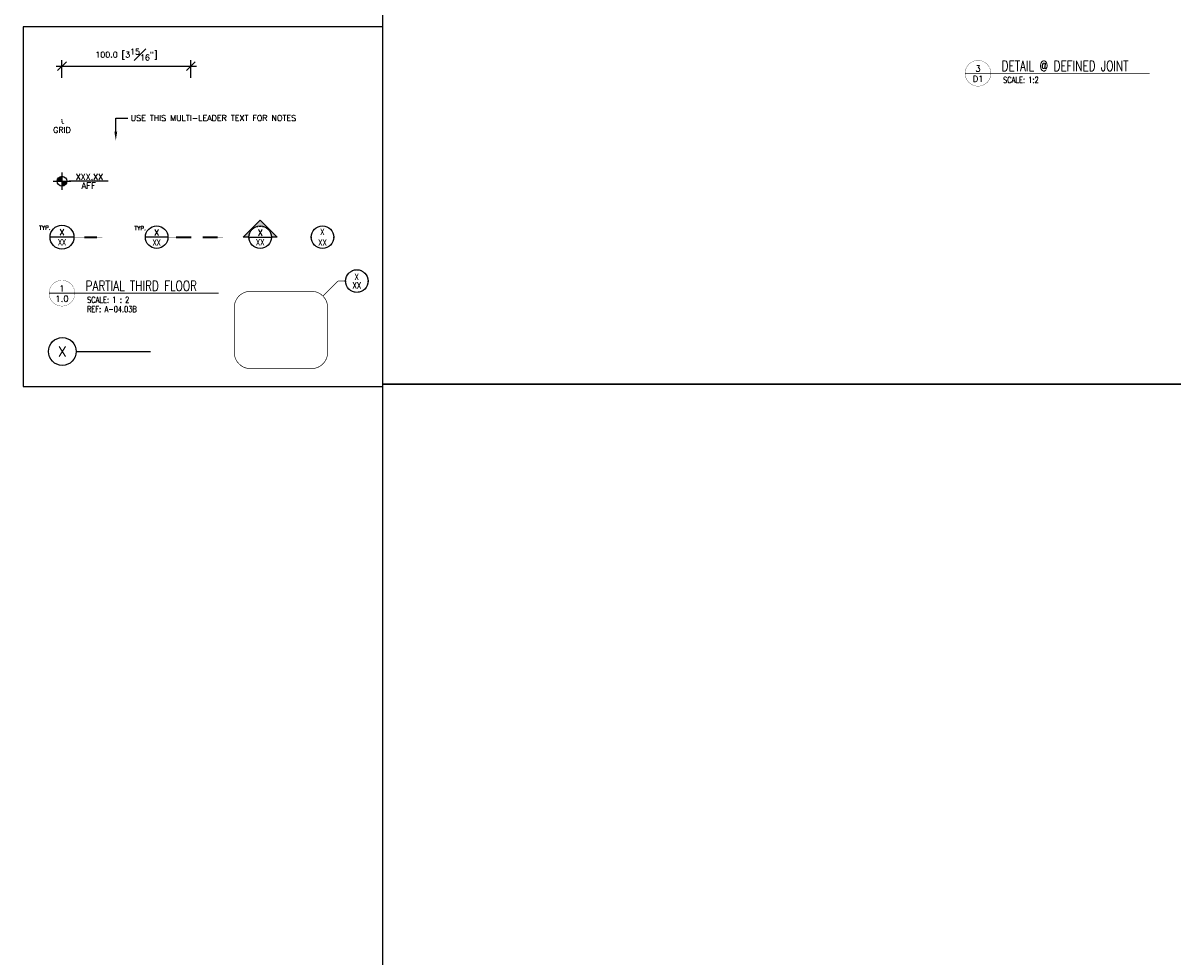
# Model space of a CAD drawing. Header units: millimetres. Extents: x 0 to 4899, y -1170 to 1888.
# Tile 1 of 11: x 0 to 893, y -445 to 280. Entities that reach past the tile are written whole.
import ezdxf
from ezdxf import colors
from ezdxf.entities.mleader import LeaderData, LeaderLine
from ezdxf.enums import TextEntityAlignment as Align
from ezdxf.math import Vec2, Vec3

# ---------------------------------------------------------------- set-up
doc = ezdxf.new("R2010")
doc.units = ezdxf.units.MM
doc.header["$LTSCALE"] = 15
doc.header["$MEASUREMENT"] = 0
doc.set_wipeout_variables(frame=1)
doc.linetypes.add('CENTER', pattern=[2, 1.25, -0.25, 0.25, -0.25])
for name, color, linetype in [('1-DIM', 4, 'Continuous'), ('1-REF', 4, 'Continuous'), ('1-TEXT', 2, 'Continuous'), ('1-TITLE', 4, 'Continuous')]:
    doc.layers.add(name, color=color, linetype=linetype)
doc.layers.add('1-VIEWPORT', color=3, linetype='Continuous', plot=False)
doc.styles.add('ROMANS', font='romans.shx')
doc.styles.add('TEXT', font='romans.shx')
doc.dimstyles.new('WDIM 1-2', dxfattribs={"dimscale": 2.25, "dimtxt": 2, "dimasz": 3, "dimexe": 2, "dimexo": 2, "dimgap": 1.6, "dimtad": 1, "dimdec": 1, "dimzin": 3, "dimdsep": 46, "dimtxsty": 'TEXT', "dimblk": 'OBLIQUE', "dimcen": 2, "dimdle": 2, "dimclrd": 256, "dimclre": 4, "dimclrt": 2, "dimazin": 0, "dimtfac": 1, "dimtdec": 1, "dimtmove": 0, "dimatfit": 3, "dimfxl": 0, "dimfrac": 2, "dimtolj": 1, "dimtzin": 0, "dimlwd": -1, "dimlwe": -1, "dimarcsym": 0})

# ---------------------------------------------------------------- blocks, each defined once
blk = doc.blocks.new('*U15')
at = {"layer": '1-TEXT', "color": 2, "style": 'TEXT'}
blk.add_attdef('VIEWNAME', (0.89, 0.061), '', height=0.25, dxfattribs=at)
at = {"layer": '1-TEXT', "style": 'TEXT'}
for tag, p in [('NOTE1', (0.926, -0.281)), ('NOTE2', (0.926, -0.463)), ('NOTE3', (0.926, -0.655)), ('NOTE4', (0.926, -0.832))]:
    blk.add_attdef(tag, p, '', height=0.125, dxfattribs=at)
blk.add_wipeout([(0.314, 0.314), (0.236, 0.304), (0.163, 0.275), (0.099, 0.229), (0.049, 0.168), (0.015, 0.097), (0.001, 0.02), (0.006, -0.059), (0.03, -0.134), (0.072, -0.2), (0.13, -0.254), (0.199, -0.292), (0.275, -0.312), (0.354, -0.312), (0.43, -0.292), (0.499, -0.254), (0.556, -0.2), (0.599, -0.134), (0.623, -0.059), (0.628, 0.02), (0.613, 0.097), (0.58, 0.168), (0.529, 0.229), (0.466, 0.275), (0.392, 0.304)])
at = {"layer": '1-TITLE', "const_width": 0.00651}
blk.add_lwpolyline([(0, 0, 1), (0.628, 0, 0.414214), (0.314, 0.314, 0.414214), (0, 0, 2.926408)], format="xyb", dxfattribs=at)
at = {"layer": '1-TITLE', "const_width": 0.02}
blk.add_lwpolyline([(0, 0), (4.132, 0)], dxfattribs=at)
at = {"layer": '1-TEXT', "style": 'TEXT'}
for tag, p in [('DETAIL#', (0.301, 0.094)), ('SHEET#', (0.306, -0.207))]:
    blk.add_attdef(tag, text='', height=0.125, dxfattribs=at).set_placement(p, align=Align.CENTER)
blk = doc.blocks.new('*U16')
blk.add_wipeout([(0, 0.425), (-0.106, 0.412), (-0.205, 0.373), (-0.291, 0.31), (-0.359, 0.228), (-0.405, 0.131), (-0.425, 0.027), (-0.418, -0.08), (-0.385, -0.181), (-0.328, -0.271), (-0.25, -0.344), (-0.157, -0.396), (-0.053, -0.422), (0.053, -0.422), (0.157, -0.396), (0.25, -0.344), (0.328, -0.271), (0.385, -0.181), (0.418, -0.08), (0.425, 0.027), (0.405, 0.131), (0.359, 0.228), (0.291, 0.31), (0.205, 0.373), (0.106, 0.412)])
at = {"layer": '1-REF', "linetype": 'CENTER'}
blk.add_line((0.425, 0), (2.693, 0), dxfattribs=at)
at = {"layer": '1-REF'}
blk.add_circle((0, 0), 0.425, dxfattribs=at)
at = {"layer": '1-TEXT', "style": 'TEXT'}
blk.add_attdef('GRID', (-0.134, -0.155), '', height=0.312, dxfattribs=at)
blk = doc.blocks.new('*U17')
at = {"layer": '1-TEXT', "style": 'TEXT'}
for tag, p in [('ELEV.', (0.861, 0.143)), ('AFF', (0.861, -0.139))]:
    blk.add_attdef(tag, text='', height=0.188, dxfattribs=at).set_placement(p, align=Align.MIDDLE_CENTER)
blk.add_wipeout([(0, 0.149), (-0.037, 0.144), (-0.072, 0.13), (-0.102, 0.108), (-0.126, 0.08), (-0.142, 0.046), (-0.149, 0.009), (-0.146, -0.028), (-0.135, -0.063), (-0.115, -0.095), (-0.087, -0.12), (-0.055, -0.138), (-0.019, -0.148), (0.019, -0.148), (0.055, -0.138), (0.087, -0.12), (0.115, -0.095), (0.135, -0.063), (0.146, -0.028), (0.149, 0.009), (0.142, 0.046), (0.126, 0.08), (0.102, 0.108), (0.072, 0.13), (0.037, 0.144)])
at = {"layer": '1-DIM'}
h = blk.add_hatch(color=256, dxfattribs=at)
h.paths.add_polyline_path([(0, 0.149, 0.414214), (-0.149, 0), (0, 0)])
h.paths.add_polyline_path([(0.149, 0), (0, 0), (0, -0.149, 0.414214)])
for p, q in [((-0.266, 0), (0.266, 0)), ((0, 0.266), (0, -0.266))]:
    blk.add_line(p, q, dxfattribs=at)
at = {"layer": '1-DIM', "linetype": 'CENTER'}
blk.add_line((1.41, 0), (0.219, 0), dxfattribs=at)
at = {"layer": '1-DIM'}
blk.add_circle((0, 0), 0.149, dxfattribs=at)
blk = doc.blocks.new('*U18')
blk.add_wipeout([(0, 8.17), (-2.03, 7.91), (-3.93, 7.16), (-5.59, 5.95), (-6.89, 4.38), (-7.77, 2.52), (-8.15, 0.51), (-8.02, -1.53), (-7.39, -3.48), (-6.29, -5.21), (-4.8, -6.61), (-3.01, -7.59), (-1.02, -8.1), (1.02, -8.1), (3.01, -7.59), (4.8, -6.61), (6.29, -5.21), (7.39, -3.48), (8.02, -1.53), (8.15, 0.51), (7.77, 2.52), (6.89, 4.38), (5.59, 5.95), (3.93, 7.16), (2.03, 7.91)])
at = {"layer": '1-REF'}
blk.add_hatch(color=256, dxfattribs=at).paths.add_polyline_path([(0, 13.24), (13.24, 0), (8.77, 0, 0.414214), (0, 8.77, 0.414214), (-8.77, 0), (-13.24, 0)])
blk.add_line((-8.77, 0), (8.77, 0), dxfattribs=at)
blk.add_lwpolyline([(-8.77, 0), (-13.24, 0), (0, 13.24), (13.24, 0), (8.77, 0)], dxfattribs=at)
blk.add_circle((0, 0), 8.77, dxfattribs=at)
at = {"layer": '1-REF', "color": 2, "style": 'ROMANS'}
for tag, p in [('DETAIL', (-1.74, 2.77)), ('PAGE', (-3.51, -6.13))]:
    blk.add_attdef(tag, p, '', height=3.8, dxfattribs=at)
blk = doc.blocks.new('REF CALLOUT')
blk.add_wipeout([(0, 8.03), (-2, 7.78), (-3.87, 7.04), (-5.5, 5.85), (-6.78, 4.3), (-7.64, 2.48), (-8.01, 0.5), (-7.89, -1.5), (-7.27, -3.42), (-6.19, -5.12), (-4.72, -6.5), (-2.96, -7.47), (-1.01, -7.97), (1.01, -7.97), (2.96, -7.47), (4.72, -6.5), (6.19, -5.12), (7.27, -3.42), (7.89, -1.5), (8.01, 0.5), (7.64, 2.48), (6.78, 4.3), (5.5, 5.85), (3.87, 7.04), (2, 7.78)])
at = {"layer": '1-REF'}
blk.add_line((8.77, 0), (-8.77, 0), dxfattribs=at)
blk.add_lwpolyline([(29.55, 0, 0.343, 0.343, 0), (25.79, 0, 1.46, 1.46, 0), (16.43, 0, 0.343, 0.343, 0), (8.72, 0, 0, 0, 0)], format="xyseb", dxfattribs=at)
blk.add_circle((0, 0), 8.77, dxfattribs=at)
at = {"layer": '1-REF', "color": 2, "style": 'TEXT'}
for tag, p in [('TYP.', (-17.24, 5.41)), ('DETAIL', (-1.33, 2.56)), ('PAGE', (-2.43, -5.76))]:
    blk.add_attdef(tag, p, '', height=3.43, dxfattribs=at)
blk = doc.blocks.new('*U13')
at = {"layer": '1-REF'}
blk.add_lwpolyline([(51.47, 0, 0.363, 0.363, 0), (47.49, 0, 1.55, 1.55, 0), (35.67, 0, 0.363, 0.363, 0)], format="xyseb", dxfattribs=at)
blk.add_wipeout([(0, 7.98), (-1.98, 7.73), (-3.84, 6.99), (-5.46, 5.82), (-6.74, 4.28), (-7.59, 2.47), (-7.96, 0.5), (-7.84, -1.5), (-7.22, -3.4), (-6.15, -5.09), (-4.69, -6.46), (-2.94, -7.42), (-1, -7.92), (1, -7.92), (2.94, -7.42), (4.69, -6.46), (6.15, -5.09), (7.22, -3.4), (7.84, -1.5), (7.96, 0.5), (7.59, 2.47), (6.74, 4.28), (5.46, 5.82), (3.84, 6.99), (1.98, 7.73)])
blk.add_line((8.77, 0), (-8.77, 0), dxfattribs=at)
blk.add_lwpolyline([(26.88, 0, 1.55, 1.55, 0), (15.06, 0, 0.363, 0.363, 0), (8.81, 0, 0, 0, 0)], format="xyseb", dxfattribs=at)
blk.add_circle((0, 0), 8.77, dxfattribs=at)
at = {"layer": '1-REF', "color": 2, "style": 'TEXT'}
for tag, p, height in [('TYP.', (-18.58, 5.41), 3.2), ('DETAIL', (-1.65, 1.85), 4.5), ('PAGE', (-3.7, -6.06), 4.5)]:
    blk.add_attdef(tag, p, '', height=height, dxfattribs=at)
blk = doc.blocks.new('_OBLIQUE')
at = {"color": 0, "linetype": 'ByBlock'}
blk.add_line((-0.5, -0.5), (0.5, 0.5), dxfattribs=at)
blk = doc.blocks.new('*D19')
at = {"layer": '1-DIM', "color": 4, "transparency": 16777216}
for p, q in [((30.28, 238), (30.28, 251.54)), ((130.28, 238), (130.28, 251.54))]:
    blk.add_line(p, q, dxfattribs=at)
at = {"layer": '1-DIM', "transparency": 16777216}
blk.add_line((25.78, 247.04), (134.78, 247.04), dxfattribs=at)
at = {"layer": 'DEFPOINTS', "color": 0, "lineweight": 9, "transparency": 16777216}
for p in [(130.28, 247.04), (30.28, 233.5), (130.28, 233.5)]:
    blk.add_point(p, dxfattribs=at)
at = {"layer": '1-DIM', "transparency": 16777216, "xscale": 6.75, "yscale": 6.75, "zscale": 6.75, "rotation": 180}
blk.add_blockref('_OBLIQUE', (30.28, 247.04), dxfattribs=at)
at = {"layer": '1-DIM', "transparency": 16777216, "xscale": 6.75, "yscale": 6.75, "zscale": 6.75}
blk.add_blockref('_OBLIQUE', (130.28, 247.04), dxfattribs=at)
at = {"layer": '1-DIM', "color": 2, "transparency": 16777216, "insert": (80.28, 255.89), "char_height": 4.5, "attachment_point": 5, "style": 'TEXT', "bg_fill": 3, "box_fill_scale": 1.25, "bg_fill_color": 256, "bg_fill_true_color": 13158600, "bg_fill_transparency": 0}
blk.add_mtext('\\A1;100.0 [3{\\H1.000000x;\\S15#16;}"]', dxfattribs=at)
blk = doc.blocks.new('JUST BUBBLE')
at = {"layer": '1-REF'}
blk.add_line((-0.345, 0), (0.345, 0), dxfattribs=at)
blk.add_circle((0, 0), 0.345, dxfattribs=at)
at = {"layer": '1-REF', "color": 2, "style": 'TEXT', "width": 0.8}
for tag, p in [('DETAIL', (0, 0.157)), ('PAGE', (0, -0.147))]:
    blk.add_attdef(tag, text='', height=0.188, dxfattribs=at).set_placement(p, align=Align.MIDDLE_CENTER)
blk.add_wipeout([(0, 0.323), (-0.08, 0.313), (-0.155, 0.283), (-0.221, 0.235), (-0.273, 0.173), (-0.307, 0.1), (-0.322, 0.02), (-0.317, -0.06), (-0.292, -0.137), (-0.249, -0.206), (-0.19, -0.261), (-0.119, -0.3), (-0.04, -0.32), (0.04, -0.32), (0.119, -0.3), (0.19, -0.261), (0.249, -0.206), (0.292, -0.137), (0.317, -0.06), (0.322, 0.02), (0.307, 0.1), (0.273, 0.173), (0.221, 0.235), (0.155, 0.283), (0.08, 0.313)]).dxf.layer = '1-REF'
blk = doc.blocks.new('*U14')
at = {"layer": '1-REF', "ltscale": 0.6, "const_width": 0.02}
for points in [[(1.005, 1.055), (1.464, 1.513)], [(1.464, 1.513), (1.697, 1.513)]]:
    blk.add_lwpolyline(points, dxfattribs=at)
at = {"layer": '1-REF', "linetype": 'CENTER', "ltscale": 0.6, "const_width": 0.02, "flags": 128}
blk.add_lwpolyline([(-1.205, -1.166), (0.652, -1.166, 0.414214), (1.152, -0.666), (1.152, 0.701, 0.414214), (0.652, 1.201), (-1.205, 1.201, 0.414214), (-1.705, 0.701), (-1.705, -0.666, 0.414214)], format="xyb", close=True, dxfattribs=at)
blk = doc.blocks.new('*U90')
at = {"layer": '1-TEXT', "color": 2, "style": 'TEXT'}
blk.add_attdef('VIEWNAME', (0.89, 0.061), '', height=0.25, dxfattribs=at)
at = {"layer": '1-TEXT', "style": 'TEXT'}
for tag, p in [('NOTE1', (0.926, -0.281)), ('NOTE2', (0.926, -0.463)), ('NOTE3', (0.926, -0.655)), ('NOTE4', (0.926, -0.832))]:
    blk.add_attdef(tag, p, '', height=0.125, dxfattribs=at)
blk.add_wipeout([(0.314, 0.314), (0.236, 0.304), (0.163, 0.275), (0.099, 0.229), (0.049, 0.168), (0.015, 0.097), (0.001, 0.02), (0.006, -0.059), (0.03, -0.134), (0.072, -0.2), (0.13, -0.254), (0.199, -0.292), (0.275, -0.312), (0.354, -0.312), (0.43, -0.292), (0.499, -0.254), (0.556, -0.2), (0.599, -0.134), (0.623, -0.059), (0.628, 0.02), (0.613, 0.097), (0.58, 0.168), (0.529, 0.229), (0.466, 0.275), (0.392, 0.304)])
at = {"layer": '1-TITLE', "const_width": 0.00651}
blk.add_lwpolyline([(0, 0, 1), (0.628, 0, 0.414214), (0.314, 0.314, 0.414214), (0, 0, 2.926408)], format="xyb", dxfattribs=at)
at = {"layer": '1-TITLE', "const_width": 0.02}
blk.add_lwpolyline([(0, 0), (4.499, 0)], dxfattribs=at)
at = {"layer": '1-TEXT', "style": 'TEXT'}
for tag, p in [('DETAIL#', (0.301, 0.094)), ('SHEET#', (0.306, -0.207))]:
    blk.add_attdef(tag, text='', height=0.125, dxfattribs=at).set_placement(p, align=Align.CENTER)

msp = doc.modelspace()

# ---------------------------------------------------------------- linework, layer by layer
at = {"layer": '1-VIEWPORT'}
for points in [[(279.4, 1170), (1779.37, 1170), (1779.37, 0), (279.4, 0)], [(0, -1.93), (279.4, -1.93), (279.4, 277.47), (0, 277.47)], [(279.4, 0), (1779.37, 0), (1779.37, -1170), (279.4, -1170)]]:
    msp.add_lwpolyline(points, close=True, dxfattribs=at)
msp.add_lwpolyline([(279.4, -1.93), (279.4, 277.47), (0, 277.47)], dxfattribs=at)

# ---------------------------------------------------------------- texts
at = {"layer": '1-DIM', "insert": (30.28, 201.09), "char_height": 4.5, "width": 24.275, "attachment_point": 5, "style": 'TEXT'}
msp.add_mtext('\\A1;℄\\PGRID', dxfattribs=at)

# ---------------------------------------------------------------- leaders
at = {"layer": '1-TEXT'}
ml = msp.add_multileader_mtext('Standard', dxfattribs=at)
ml.set_content('USE THIS MULTI-LEADER TEXT FOR NOTES', color=256, style='TEXT')
ml.set_leader_properties(color=4, linetype='ByLayer', lineweight=-1)
ml.build(insert=Vec2(0, 0))
ml.multileader.update_dxf_attribs({"dogleg_length": 0.36, "arrow_head_size": 6.75, "scale": 2.25})
ctx = ml.context
ctx.base_point, ctx.scale, ctx.char_height, ctx.arrow_head_size, ctx.landing_gap_size, ctx.plane_origin = Vec3(81.39, 206.63), 2.25, 4.5, 6.75, 2.25, Vec3(72.07, 199.56)
notes = []
notes.append((ctx, [(0, (1, 1, 0), (72.07, 206.63), (1, 0), 9.32, [(0, [(72.07, 189.28)], 0, [])])]))
ctx.mtext.insert, ctx.mtext.width, ctx.mtext.flow_direction = Vec3(83.64, 208.88), 66.0364, 5
for ctx, leaders in notes:
    for number, flags, end, landing, length, lines in leaders:
        leader = LeaderData()
        leader.index, (leader.has_last_leader_line, leader.has_dogleg_vector, leader.attachment_direction) = number, flags
        leader.last_leader_point, leader.dogleg_vector, leader.dogleg_length = Vec3(end), Vec3(landing), length
        for number, points, colour, breaks in lines:
            line = LeaderLine()
            line.index, line.vertices, line.color, line.breaks = number, Vec3.list(points), colors.encode_raw_color(colour), breaks
            leader.lines.append(line)
        ctx.leaders.append(leader)

# ---------------------------------------------------------------- next in the draw order: block references
at = {"layer": '1-DIM'}
ref = msp.add_blockref('*U17', (30.28, 157.61), dxfattribs=dict(at, xscale=25.4, yscale=25.4, zscale=25.4))
ref.add_attrib('AFF', 'AFF', dxfattribs={"height": 4.762, "style": 'TEXT'}).set_placement((50.97, 154.1), align=Align.MIDDLE_CENTER)
ref.add_attrib('ELEV.', 'XXX.XX', dxfattribs={"height": 4.5, "style": 'TEXT'}).set_placement((51.61, 160.95), align=Align.MIDDLE_CENTER)
at = {"layer": '1-REF'}
ref = msp.add_blockref('*U18', (184.19, 114.13), dxfattribs=at)
ref.add_attrib('PAGE', 'XX', dxfattribs={"color": 2, "height": 4.762, "style": 'TEXT', "width": 0.8}).set_placement((184.19, 110.27), align=Align.MIDDLE_CENTER)
ref.add_attrib('DETAIL', 'X', dxfattribs={"color": 2, "height": 4.76, "style": 'TEXT'}).set_placement((184.19, 117.68), align=Align.MIDDLE_CENTER)
ref = msp.add_blockref('REF CALLOUT', (30.28, 114.13), dxfattribs=dict(at, xscale=1.058316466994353, yscale=1.058316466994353, zscale=1.058316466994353))
ref.add_attrib('TYP.', 'TYP.', (12.49, 119.9), dxfattribs={"color": 2, "height": 3.175, "style": 'TEXT'})
ref.add_attrib('PAGE', 'XX', dxfattribs={"color": 2, "height": 4.762, "style": 'TEXT', "width": 0.8}).set_placement((30.28, 110.27), align=Align.MIDDLE_CENTER)
ref.add_attrib('DETAIL', 'X', dxfattribs={"color": 2, "height": 4.76, "style": 'TEXT'}).set_placement((30.28, 118.04), align=Align.MIDDLE_CENTER)
ref = msp.add_blockref('*U13', (103.8, 114.13), dxfattribs=at)
ref.add_attrib('DETAIL', 'X', dxfattribs={"color": 2, "height": 4.76, "style": 'TEXT'}).set_placement((103.8, 117.7), align=Align.MIDDLE_CENTER)
ref.add_attrib('PAGE', 'XX', dxfattribs={"color": 2, "height": 4.762, "style": 'TEXT', "width": 0.8}).set_placement((103.8, 110.03), align=Align.MIDDLE_CENTER)
ref.add_attrib('TYP.', 'TYP.', (86.54, 119.54), dxfattribs={"color": 2, "height": 3.175, "style": 'TEXT'})
ref = msp.add_blockref('JUST BUBBLE', (232.55, 114.13), dxfattribs=dict(at, xscale=25.4, yscale=25.4, zscale=25.4))
ref.add_attrib('DETAIL', 'X', dxfattribs={"color": 2, "height": 4.76, "style": 'TEXT', "width": 0.8}).set_placement((232.55, 118.23), align=Align.MIDDLE_CENTER)
ref.add_attrib('PAGE', 'XX', dxfattribs={"color": 2, "height": 4.762, "style": 'TEXT', "width": 0.8}).set_placement((232.55, 109.96), align=Align.MIDDLE_CENTER)
ref = msp.add_blockref('JUST BUBBLE', (259.21, 80.09), dxfattribs=dict(at, xscale=25.4, yscale=25.4, zscale=25.4))
ref.add_attrib('DETAIL', 'X', dxfattribs={"color": 2, "height": 4.76, "style": 'TEXT', "width": 0.8}).set_placement((259.21, 83.32), align=Align.MIDDLE_CENTER)
ref.add_attrib('PAGE', 'XX', dxfattribs={"color": 2, "height": 4.762, "style": 'TEXT', "width": 0.8}).set_placement((259.21, 76.75), align=Align.MIDDLE_CENTER)
ref = msp.add_blockref('*U16', (30.52, 25.38), dxfattribs=dict(at, xscale=25.4, yscale=25.4, zscale=25.4))
ref.add_attrib('GRID', 'X', dxfattribs={"color": 2, "height": 7.94, "style": 'TEXT'}).set_placement((30.52, 25.38), align=Align.MIDDLE_CENTER)
at = {"layer": '1-TITLE'}
ref = msp.add_blockref('*U90', (731.66, 241.4), dxfattribs=dict(at, xscale=31.85598356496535, yscale=31.85598356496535, zscale=31.85598356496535))
ref.add_attrib('VIEWNAME', 'DETAIL @ DEFINED JOINT', (760.01, 243.16), dxfattribs={"color": 2, "height": 7.9374, "style": 'TEXT', "width": 0.75})
ref.add_attrib('DETAIL#', '3', dxfattribs={"color": 2, "height": 4.76, "style": 'TEXT'}).set_placement((741.67, 245.06), align=Align.MIDDLE_CENTER)
ref.add_attrib('SHEET#', 'D1', dxfattribs={"color": 2, "height": 4.762, "style": 'TEXT'}).set_placement((741.67, 237.09), align=Align.MIDDLE_CENTER)
ref.add_attrib('NOTE1', 'SCALE: 1:2', dxfattribs={"color": 2, "height": 4.762, "style": 'TEXT', "width": 0.75}).set_placement((761.16, 232.46), align=Align.BOTTOM_LEFT)
ref = msp.add_blockref('*U15', (20.27, 70.64), dxfattribs=dict(at, xscale=31.85598356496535, yscale=31.85598356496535, zscale=31.85598356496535))
ref.add_attrib('VIEWNAME', 'PARTIAL THIRD FLOOR', (48.62, 72.4), dxfattribs={"color": 2, "height": 7.9374, "style": 'TEXT', "width": 0.75})
ref.add_attrib('DETAIL#', '1', dxfattribs={"color": 2, "height": 4.76, "style": 'TEXT'}).set_placement((30.28, 74.3), align=Align.MIDDLE_CENTER)
ref.add_attrib('SHEET#', '1.0', dxfattribs={"color": 2, "height": 4.762, "style": 'TEXT'}).set_placement((30.28, 66.33), align=Align.MIDDLE_CENTER)
ref.add_attrib('NOTE1', 'SCALE: 1 : 2', dxfattribs={"color": 2, "height": 4.7625, "style": 'TEXT', "width": 0.75}).set_placement((49.77, 61.7), align=Align.BOTTOM_LEFT)
ref.add_attrib('NOTE2', 'REF: A-04.03B', (49.77, 55.9), dxfattribs={"color": 2, "height": 4.7625, "style": 'TEXT', "width": 0.75})

# ---------------------------------------------------------------- next in the draw order: dimensions: what is measured, and where the dimension line sits
at = {"layer": '1-DIM'}
dim = msp.add_linear_dim(base=(130.28, 247.04), p1=(30.28, 233.5), p2=(130.28, 233.5), dimstyle='WDIM 1-2', dxfattribs=at)
dim.commit()
dim.dimension.update_dxf_attribs({"geometry": '*D19', "text_midpoint": (80.28, 255.89)})

# ---------------------------------------------------------------- next in the draw order: block references
at = {"layer": '1-REF', "xscale": 25.4, "yscale": 25.4, "zscale": 25.4}
msp.add_blockref('*U14', (207.35, 41.66), dxfattribs=at)

doc.saveas('drawing.dxf')
